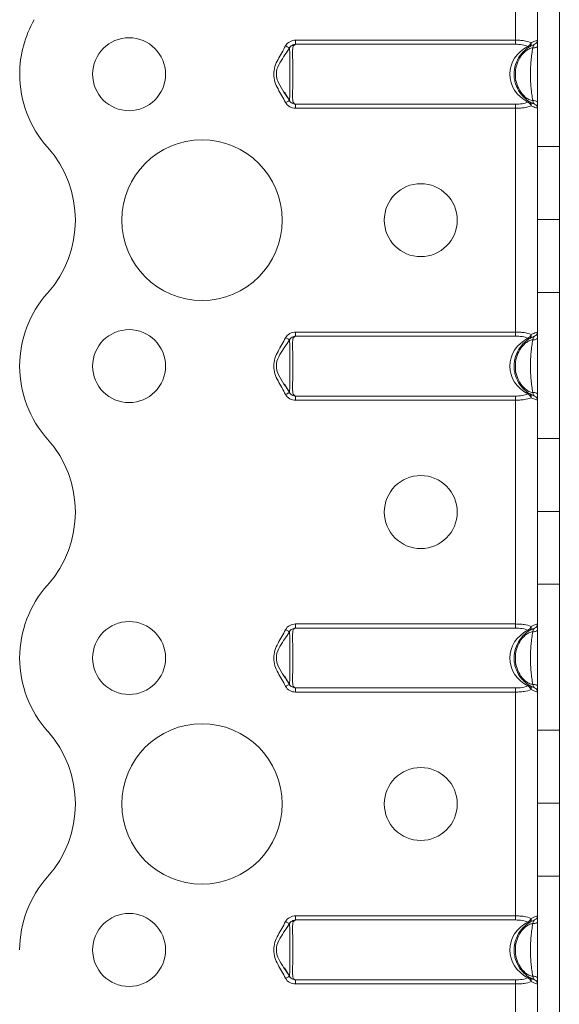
# Model space of a CAD drawing. Header units: millimetres. Extents: x 0 to 210, y 0 to 297.
# Tile 7 of 10: x 39 to 57, y 210 to 243. Entities that reach past the tile are written whole.
import ezdxf

# ---------------------------------------------------------------- set-up
doc = ezdxf.new("R2010")
doc.units = ezdxf.units.MM

msp = doc.modelspace()

# ---------------------------------------------------------------- linework, layer by layer
at = {"color": 7, "linetype": 'Continuous', "lineweight": 15}
for p, q in [((55.55, 250.204), (55.55, 242.62)), ((56.3, 243.979), (56.3, 238.979)), ((57.05, 238.979), (57.05, 243.979)), ((48.006, 242.62), (48.006, 242.48)), ((48.006, 242.62), (55.55, 242.62)), ((55.55, 242.62), (55.55, 242.48)), ((47.797, 242.355), (47.702, 242.196)), ((55.55, 242.48), (48.006, 242.48)), ((47.626, 240.838), (47.797, 240.552)), ((48.006, 240.428), (55.55, 240.428)), ((48.006, 240.428), (48.006, 240.288)), ((55.55, 240.288), (48.006, 240.288)), ((55.55, 240.428), (55.55, 240.288)), ((55.55, 240.288), (55.55, 232.62)), ((56.3, 238.979), (57.05, 238.979)), ((56.3, 236.479), (56.3, 238.979)), ((57.05, 238.979), (57.05, 236.479)), ((57.05, 236.479), (56.3, 236.479)), ((56.3, 236.478), (56.3, 236.479)), ((56.3, 236.478), (57.05, 236.478)), ((56.3, 233.979), (56.3, 236.478)), ((57.05, 236.478), (57.05, 236.479)), ((57.05, 236.478), (57.05, 233.979)), ((57.05, 233.979), (56.3, 233.979)), ((56.3, 233.979), (56.3, 228.979)), ((57.05, 228.979), (57.05, 233.979)), ((48.006, 232.62), (48.006, 232.48)), ((48.006, 232.62), (55.55, 232.62)), ((55.55, 232.48), (48.006, 232.48)), ((55.55, 232.62), (55.55, 232.48)), ((47.797, 232.355), (47.702, 232.196)), ((47.626, 230.838), (47.797, 230.552)), ((48.006, 230.428), (55.55, 230.428)), ((48.006, 230.428), (48.006, 230.288)), ((55.55, 230.428), (55.55, 230.288)), ((55.55, 230.288), (48.006, 230.288)), ((55.55, 230.288), (55.55, 222.62)), ((56.3, 228.979), (57.05, 228.979)), ((56.3, 226.479), (56.3, 228.979)), ((57.05, 228.979), (57.05, 226.479)), ((57.05, 226.479), (56.3, 226.479)), ((56.3, 226.478), (56.3, 226.479)), ((56.3, 226.478), (57.05, 226.478)), ((56.3, 223.979), (56.3, 226.478)), ((57.05, 226.478), (57.05, 226.479)), ((57.05, 226.478), (57.05, 223.979)), ((57.05, 223.979), (56.3, 223.979)), ((56.3, 223.979), (56.3, 218.979)), ((57.05, 218.979), (57.05, 223.979)), ((47.797, 222.355), (47.702, 222.196)), ((48.006, 222.62), (48.006, 222.48)), ((48.006, 222.62), (55.55, 222.62)), ((55.55, 222.48), (48.006, 222.48)), ((55.55, 222.62), (55.55, 222.48)), ((47.626, 220.838), (47.797, 220.552)), ((48.006, 220.428), (55.55, 220.428)), ((48.006, 220.428), (48.006, 220.288)), ((55.55, 220.288), (48.006, 220.288)), ((55.55, 220.428), (55.55, 220.288)), ((55.55, 220.288), (55.55, 212.62)), ((56.3, 218.979), (57.05, 218.979)), ((56.3, 216.479), (56.3, 218.979)), ((57.05, 218.979), (57.05, 216.479)), ((57.05, 216.479), (56.3, 216.479)), ((56.3, 216.478), (56.3, 216.479)), ((56.3, 216.478), (57.05, 216.478)), ((56.3, 213.979), (56.3, 216.478)), ((57.05, 216.478), (57.05, 216.479)), ((57.05, 216.478), (57.05, 213.979)), ((57.05, 213.979), (56.3, 213.979)), ((56.3, 213.979), (56.3, 208.978)), ((57.05, 208.978), (57.05, 213.979)), ((48.006, 212.62), (48.006, 212.48)), ((48.006, 212.62), (55.55, 212.62)), ((55.55, 212.62), (55.55, 212.48)), ((47.797, 212.355), (47.702, 212.196)), ((55.55, 212.48), (48.006, 212.48)), ((47.626, 210.838), (47.797, 210.552)), ((48.006, 210.428), (55.55, 210.428)), ((48.006, 210.428), (48.006, 210.288)), ((55.55, 210.288), (48.006, 210.288)), ((55.55, 210.428), (55.55, 210.288)), ((55.55, 210.288), (55.55, 180.954))]:
    msp.add_line(p, q, dxfattribs=at)
at = {"color": 7, "linetype": 'Continuous', "lineweight": 15, "flags": 128}
for points in [[(47.664, 242.424), (47.691, 242.41), (47.716, 242.397), (47.739, 242.385), (47.76, 242.375), (47.776, 242.366), (47.788, 242.36), (47.795, 242.356), (47.797, 242.355)], [(56.3, 242.424), (56.297, 242.41), (56.288, 242.397), (56.274, 242.385), (56.254, 242.375), (56.231, 242.366), (56.205, 242.36), (56.176, 242.356), (56.146, 242.355)], [(47.797, 240.552), (47.795, 240.551), (47.788, 240.547), (47.776, 240.541), (47.76, 240.533), (47.739, 240.522), (47.716, 240.51), (47.691, 240.497), (47.664, 240.484)], [(56.146, 240.552), (56.176, 240.551), (56.205, 240.547), (56.231, 240.541), (56.254, 240.533), (56.274, 240.522), (56.288, 240.51), (56.297, 240.497), (56.3, 240.484)], [(47.664, 232.424), (47.691, 232.41), (47.716, 232.397), (47.739, 232.385), (47.76, 232.375), (47.776, 232.366), (47.788, 232.36), (47.795, 232.356), (47.797, 232.355)], [(56.3, 232.424), (56.297, 232.41), (56.288, 232.397), (56.274, 232.385), (56.254, 232.375), (56.231, 232.366), (56.205, 232.36), (56.176, 232.356), (56.146, 232.355)], [(47.797, 230.552), (47.795, 230.551), (47.788, 230.547), (47.776, 230.541), (47.76, 230.533), (47.739, 230.522), (47.716, 230.51), (47.691, 230.497), (47.664, 230.484)], [(56.146, 230.552), (56.176, 230.551), (56.205, 230.547), (56.231, 230.541), (56.254, 230.533), (56.274, 230.522), (56.288, 230.51), (56.297, 230.497), (56.3, 230.484)], [(47.664, 222.424), (47.691, 222.41), (47.716, 222.397), (47.739, 222.385), (47.76, 222.375), (47.776, 222.366), (47.788, 222.36), (47.795, 222.356), (47.797, 222.355)], [(56.3, 222.424), (56.297, 222.41), (56.288, 222.397), (56.274, 222.385), (56.254, 222.375), (56.231, 222.366), (56.205, 222.36), (56.176, 222.356), (56.146, 222.355)], [(47.797, 220.552), (47.795, 220.551), (47.788, 220.547), (47.776, 220.541), (47.76, 220.533), (47.739, 220.522), (47.716, 220.51), (47.691, 220.497), (47.664, 220.484)], [(56.146, 220.552), (56.176, 220.551), (56.205, 220.547), (56.231, 220.541), (56.254, 220.533), (56.274, 220.522), (56.288, 220.51), (56.297, 220.497), (56.3, 220.484)], [(47.664, 212.424), (47.691, 212.41), (47.716, 212.397), (47.739, 212.385), (47.76, 212.375), (47.776, 212.366), (47.788, 212.36), (47.795, 212.356), (47.797, 212.355)], [(56.3, 212.424), (56.297, 212.41), (56.288, 212.397), (56.274, 212.385), (56.254, 212.375), (56.231, 212.366), (56.205, 212.36), (56.176, 212.356), (56.146, 212.355)], [(47.797, 210.552), (47.795, 210.551), (47.788, 210.547), (47.776, 210.541), (47.76, 210.533), (47.739, 210.522), (47.716, 210.51), (47.691, 210.497), (47.664, 210.484)], [(56.146, 210.552), (56.176, 210.551), (56.205, 210.547), (56.231, 210.541), (56.254, 210.533), (56.274, 210.522), (56.288, 210.51), (56.297, 210.497), (56.3, 210.484)]]:
    msp.add_lwpolyline(points, dxfattribs=at)
at = {"color": 7, "linetype": 'Continuous', "lineweight": 15}
for centre, radius in [((42.3, 241.454), 1.25), ((44.8, 236.454), 2.75), ((52.3, 236.454), 1.25), ((42.3, 231.454), 1.25), ((52.3, 226.454), 1.25), ((42.3, 221.454), 1.25), ((44.8, 216.454), 2.75), ((52.3, 216.454), 1.25), ((42.3, 211.454), 1.25)]:
    msp.add_circle(centre, radius, dxfattribs=at)
for centre, radius, start, end in [((42.3, 241.451), 3.75, 150.0736, 179.9591), ((55.881, 242.59), 0.206, 296.6919, 344.8242), ((55.979, 242.491), 0.11, 309.3542, 23.8111), ((56.15, 242.62), 0.15, 291.1002, 0), ((56.011, 242.48), 0.0829, 243.0822, 296.9178), ((42.3, 241.454), 3.75, 180, 221.8123), ((56.011, 240.428), 0.0829, 63.0786, 116.9214), ((55.881, 240.318), 0.206, 15.1741, 63.3114), ((55.979, 240.416), 0.11, 336.1869, 50.6486), ((56.15, 240.288), 0.15, 0, 68.8998), ((36.71, 236.454), 3.75, 318.1863, 41.8123), ((42.299, 231.454), 3.75, 138.1863, 180), ((55.881, 232.59), 0.206, 296.6886, 344.8259), ((55.979, 232.491), 0.11, 309.3514, 23.8131), ((56.15, 232.62), 0.15, 291.1002, 0), ((56.011, 232.48), 0.0829, 243.0786, 296.9214), ((42.299, 231.454), 3.75, 180, 221.8137), ((56.011, 230.428), 0.0829, 63.0693, 116.9307), ((55.881, 230.318), 0.206, 15.1741, 63.3114), ((55.979, 230.416), 0.11, 336.1869, 50.6486), ((56.15, 230.288), 0.15, 0, 68.8998), ((36.71, 226.454), 3.75, 318.1863, 41.8137), ((42.299, 221.454), 3.75, 138.1863, 180), ((55.881, 222.59), 0.206, 296.6886, 344.8259), ((56.011, 222.48), 0.0829, 243.0693, 296.9307), ((55.979, 222.491), 0.11, 309.3514, 23.8131), ((56.15, 222.62), 0.15, 291.1002, 0), ((42.299, 221.454), 3.75, 180, 221.8137), ((56.011, 220.428), 0.0829, 63.0693, 116.9307), ((55.881, 220.318), 0.206, 15.173, 63.3125), ((55.979, 220.416), 0.11, 336.1863, 50.6492), ((56.15, 220.288), 0.15, 0, 68.8998), ((36.71, 216.454), 3.75, 318.1863, 41.8137), ((42.299, 211.454), 3.75, 138.1863, 180), ((55.881, 212.59), 0.206, 296.6886, 344.8259), ((55.979, 212.491), 0.11, 309.3514, 23.8131), ((56.15, 212.62), 0.15, 291.1002, 0), ((56.011, 212.48), 0.0829, 243.0693, 296.9307), ((56.011, 210.428), 0.0829, 63.0739, 116.9261), ((55.881, 210.318), 0.206, 15.1741, 63.3114), ((55.979, 210.416), 0.11, 336.1869, 50.6486), ((56.15, 210.288), 0.15, 0, 68.8998)]:
    msp.add_arc(centre, radius, start, end, dxfattribs=at)
for centre in [(56.6, 241.454), (56.6, 231.454), (56.6, 221.454), (56.6, 211.454)]:
    msp.add_ellipse(centre, major_axis=(1.25, 0), ratio=0.88, start_param=2.095075, end_param=4.18811, dxfattribs=at)
for points, knots in [([(48.006, 242.62), (47.937, 242.62), (47.868, 242.602), (47.747, 242.536), (47.696, 242.486), (47.664, 242.424)], [0, 0, 0, 0, 0.5, 0.5, 1, 1, 1, 1]), ([(55.55, 242.62), (55.6, 242.62), (55.649, 242.618), (55.746, 242.612), (55.794, 242.607), (55.93, 242.588), (56.012, 242.567), (56.08, 242.536)], [0, 0, 0, 0, 0.25, 0.25, 0.5, 0.5, 1, 1, 1, 1]), ([(56.08, 242.536), (56.147, 242.567), (56.203, 242.588), (56.26, 242.607), (56.275, 242.612), (56.295, 242.618), (56.3, 242.62), (56.3, 242.62)], [0, 0, 0, 0, 0.5, 0.5, 0.75, 0.75, 1, 1, 1, 1]), ([(47.664, 240.484), (47.583, 240.641), (47.487, 240.791), (47.365, 241.027), (47.328, 241.107), (47.273, 241.276), (47.257, 241.366), (47.257, 241.544), (47.273, 241.631), (47.328, 241.8), (47.365, 241.881), (47.487, 242.116), (47.583, 242.266), (47.664, 242.424)], [0, 0, 0, 0, 0.25, 0.25, 0.375, 0.375, 0.5, 0.5, 0.625, 0.625, 0.75, 0.75, 1, 1, 1, 1]), ([(47.814, 242.367), (47.697, 242.2), (47.518, 241.944), (47.35, 241.621), (47.354, 241.479), (47.355, 241.446)], [0, 0, 0, 0, 0.594681, 0.907758, 1, 1, 1, 1]), ([(47.797, 242.355), (47.817, 242.393), (47.85, 242.423), (47.925, 242.463), (47.965, 242.475), (48.006, 242.48)], [0, 0, 0, 0, 0.5, 0.5, 1, 1, 1, 1]), ([(47.797, 240.552), (47.797, 240.55), (47.8, 240.567), (47.804, 240.613), (47.805, 240.641), (47.807, 240.735), (47.808, 240.812), (47.809, 240.978), (47.809, 241.069), (47.809, 241.259), (47.81, 241.356), (47.81, 241.553), (47.809, 241.649), (47.809, 241.838), (47.809, 241.929), (47.808, 242.095), (47.807, 242.172), (47.805, 242.267), (47.804, 242.295), (47.8, 242.34), (47.797, 242.357), (47.797, 242.355)], [0, 0, 0, 0, 0.0625, 0.0625, 0.125, 0.125, 0.25, 0.25, 0.375, 0.375, 0.5, 0.5, 0.625, 0.625, 0.75, 0.75, 0.875, 0.875, 0.9375, 0.9375, 1, 1, 1, 1]), ([(48.006, 242.48), (47.992, 242.471), (47.977, 242.462), (47.948, 242.441), (47.936, 242.43), (47.918, 242.39), (47.914, 242.359), (47.908, 242.291), (47.907, 242.254), (47.906, 242.173), (47.906, 242.129), (47.907, 241.992), (47.909, 241.892), (47.913, 241.678), (47.914, 241.568), (47.915, 241.343), (47.913, 241.232), (47.909, 241.018), (47.907, 240.916), (47.905, 240.733), (47.905, 240.651), (47.914, 240.549), (47.918, 240.518), (47.936, 240.478), (47.948, 240.466), (47.976, 240.446), (47.992, 240.436), (48.006, 240.428)], [0, 0, 0, 0, 0.03125, 0.03125, 0.0625, 0.0625, 0.125, 0.125, 0.1875, 0.1875, 0.25, 0.25, 0.375, 0.375, 0.5, 0.5, 0.625, 0.625, 0.75, 0.75, 0.875, 0.875, 0.9375, 0.9375, 0.96875, 0.96875, 1, 1, 1, 1]), ([(56.204, 240.428), (56.181, 240.436), (56.16, 240.445), (56.116, 240.465), (56.094, 240.477), (56.021, 240.516), (55.974, 240.547), (55.885, 240.615), (55.844, 240.653), (55.766, 240.733), (55.73, 240.777), (55.634, 240.915), (55.584, 241.017), (55.534, 241.176), (55.521, 241.23), (55.504, 241.34), (55.5, 241.397), (55.499, 241.565), (55.516, 241.676), (55.584, 241.89), (55.633, 241.99), (55.761, 242.175), (55.838, 242.256), (55.971, 242.358), (56.019, 242.39), (56.091, 242.43), (56.115, 242.441), (56.159, 242.462), (56.181, 242.471), (56.204, 242.48)], [0, 0, 0, 0, 0.03125, 0.03125, 0.0625, 0.0625, 0.125, 0.125, 0.1875, 0.1875, 0.25, 0.25, 0.375, 0.375, 0.4375, 0.4375, 0.5, 0.5, 0.625, 0.625, 0.75, 0.75, 0.875, 0.875, 0.9375, 0.9375, 0.96875, 0.96875, 1, 1, 1, 1]), ([(56.146, 242.355), (56.096, 242.357), (56.049, 242.34), (55.961, 242.295), (55.921, 242.267), (55.809, 242.172), (55.745, 242.095), (55.644, 241.928), (55.606, 241.838), (55.555, 241.648), (55.542, 241.552), (55.542, 241.356), (55.555, 241.259), (55.605, 241.071), (55.644, 240.979), (55.745, 240.813), (55.808, 240.736), (55.921, 240.641), (55.961, 240.612), (56.048, 240.568), (56.096, 240.55), (56.146, 240.552)], [0, 0, 0, 0, 0.0625, 0.0625, 0.125, 0.125, 0.25, 0.25, 0.375, 0.375, 0.5, 0.5, 0.625, 0.625, 0.75, 0.75, 0.875, 0.875, 0.9375, 0.9375, 1, 1, 1, 1]), ([(55.974, 242.406), (55.918, 242.434), (55.851, 242.452), (55.706, 242.475), (55.628, 242.48), (55.55, 242.48)], [0, 0, 0, 0, 0.5, 0.5, 1, 1, 1, 1]), ([(56.146, 240.552), (56.129, 240.626), (56.117, 240.697), (56.097, 240.839), (56.089, 240.91), (56.076, 241.055), (56.07, 241.129), (56.062, 241.286), (56.059, 241.37), (56.059, 241.54), (56.062, 241.623), (56.071, 241.779), (56.076, 241.853), (56.089, 241.998), (56.097, 242.069), (56.117, 242.211), (56.13, 242.282), (56.146, 242.355)], [0, 0, 0, 0, 0.125, 0.125, 0.25, 0.25, 0.375, 0.375, 0.5, 0.5, 0.625, 0.625, 0.75, 0.75, 0.875, 0.875, 1, 1, 1, 1]), ([(56.204, 242.48), (56.192, 242.475), (56.178, 242.463), (56.159, 242.424), (56.154, 242.394), (56.146, 242.355)], [0, 0, 0, 0, 0.5, 0.5, 1, 1, 1, 1]), ([(47.355, 241.446), (47.354, 241.424), (47.35, 241.323), (47.488, 240.996), (47.673, 240.737), (47.814, 240.54)], [0, 0, 0, 0, 0.065526, 0.291291, 1, 1, 1, 1]), ([(48.006, 240.428), (47.965, 240.432), (47.925, 240.445), (47.85, 240.484), (47.817, 240.514), (47.797, 240.552)], [0, 0, 0, 0, 0.5, 0.5, 1, 1, 1, 1]), ([(56.146, 240.552), (56.154, 240.514), (56.159, 240.484), (56.178, 240.444), (56.192, 240.432), (56.204, 240.428)], [0, 0, 0, 0, 0.5, 0.5, 1, 1, 1, 1]), ([(47.664, 240.484), (47.696, 240.421), (47.747, 240.371), (47.868, 240.305), (47.937, 240.288), (48.006, 240.288)], [0, 0, 0, 0, 0.5, 0.5, 1, 1, 1, 1]), ([(55.55, 240.428), (55.628, 240.428), (55.706, 240.432), (55.851, 240.455), (55.918, 240.473), (55.974, 240.502)], [0, 0, 0, 0, 0.5, 0.5, 1, 1, 1, 1]), ([(56.08, 240.372), (56.012, 240.34), (55.93, 240.32), (55.794, 240.3), (55.746, 240.295), (55.649, 240.289), (55.6, 240.288), (55.55, 240.288)], [0, 0, 0, 0, 0.5, 0.5, 0.75, 0.75, 1, 1, 1, 1]), ([(56.3, 240.288), (56.3, 240.288), (56.295, 240.289), (56.275, 240.295), (56.26, 240.3), (56.203, 240.32), (56.147, 240.34), (56.08, 240.372)], [0, 0, 0, 0, 0.25, 0.25, 0.5, 0.5, 1, 1, 1, 1]), ([(47.664, 230.484), (47.583, 230.641), (47.487, 230.791), (47.365, 231.027), (47.328, 231.107), (47.273, 231.276), (47.257, 231.366), (47.257, 231.544), (47.273, 231.631), (47.328, 231.8), (47.365, 231.881), (47.487, 232.116), (47.583, 232.266), (47.664, 232.424)], [0, 0, 0, 0, 0.25, 0.25, 0.375, 0.375, 0.5, 0.5, 0.625, 0.625, 0.75, 0.75, 1, 1, 1, 1]), ([(48.006, 232.62), (47.937, 232.62), (47.868, 232.602), (47.747, 232.536), (47.696, 232.486), (47.664, 232.424)], [0, 0, 0, 0, 0.5, 0.5, 1, 1, 1, 1]), ([(47.797, 232.355), (47.817, 232.393), (47.85, 232.423), (47.925, 232.463), (47.965, 232.475), (48.006, 232.48)], [0, 0, 0, 0, 0.5, 0.5, 1, 1, 1, 1]), ([(48.006, 232.48), (47.992, 232.471), (47.977, 232.462), (47.948, 232.441), (47.936, 232.43), (47.918, 232.39), (47.914, 232.359), (47.908, 232.291), (47.907, 232.254), (47.906, 232.173), (47.906, 232.129), (47.907, 231.992), (47.909, 231.892), (47.913, 231.678), (47.914, 231.568), (47.915, 231.343), (47.913, 231.232), (47.909, 231.018), (47.907, 230.916), (47.905, 230.733), (47.905, 230.651), (47.914, 230.549), (47.918, 230.518), (47.936, 230.478), (47.948, 230.466), (47.976, 230.446), (47.992, 230.436), (48.006, 230.428)], [0, 0, 0, 0, 0.03125, 0.03125, 0.0625, 0.0625, 0.125, 0.125, 0.1875, 0.1875, 0.25, 0.25, 0.375, 0.375, 0.5, 0.5, 0.625, 0.625, 0.75, 0.75, 0.875, 0.875, 0.9375, 0.9375, 0.96875, 0.96875, 1, 1, 1, 1]), ([(56.204, 230.428), (56.181, 230.436), (56.16, 230.445), (56.116, 230.465), (56.094, 230.477), (56.021, 230.516), (55.974, 230.547), (55.885, 230.615), (55.844, 230.653), (55.766, 230.733), (55.73, 230.777), (55.634, 230.915), (55.584, 231.017), (55.534, 231.176), (55.521, 231.23), (55.504, 231.34), (55.5, 231.397), (55.499, 231.565), (55.516, 231.676), (55.584, 231.89), (55.633, 231.99), (55.761, 232.175), (55.838, 232.256), (55.971, 232.358), (56.019, 232.39), (56.091, 232.43), (56.115, 232.441), (56.159, 232.462), (56.181, 232.471), (56.204, 232.48)], [0, 0, 0, 0, 0.03125, 0.03125, 0.0625, 0.0625, 0.125, 0.125, 0.1875, 0.1875, 0.25, 0.25, 0.375, 0.375, 0.4375, 0.4375, 0.5, 0.5, 0.625, 0.625, 0.75, 0.75, 0.875, 0.875, 0.9375, 0.9375, 0.96875, 0.96875, 1, 1, 1, 1]), ([(55.55, 232.62), (55.6, 232.62), (55.649, 232.618), (55.746, 232.612), (55.794, 232.607), (55.93, 232.588), (56.012, 232.567), (56.08, 232.536)], [0, 0, 0, 0, 0.25, 0.25, 0.5, 0.5, 1, 1, 1, 1]), ([(55.974, 232.406), (55.918, 232.434), (55.851, 232.452), (55.706, 232.475), (55.628, 232.48), (55.55, 232.48)], [0, 0, 0, 0, 0.5, 0.5, 1, 1, 1, 1]), ([(56.08, 232.536), (56.147, 232.567), (56.203, 232.588), (56.26, 232.607), (56.275, 232.612), (56.295, 232.618), (56.3, 232.62), (56.3, 232.62)], [0, 0, 0, 0, 0.5, 0.5, 0.75, 0.75, 1, 1, 1, 1]), ([(56.204, 232.48), (56.192, 232.475), (56.178, 232.463), (56.159, 232.424), (56.154, 232.394), (56.146, 232.355)], [0, 0, 0, 0, 0.5, 0.5, 1, 1, 1, 1]), ([(47.814, 232.367), (47.697, 232.2), (47.518, 231.944), (47.35, 231.621), (47.354, 231.479), (47.355, 231.446)], [0, 0, 0, 0, 0.594679, 0.907754, 1, 1, 1, 1]), ([(47.797, 230.552), (47.797, 230.55), (47.8, 230.567), (47.804, 230.613), (47.805, 230.641), (47.807, 230.735), (47.808, 230.812), (47.809, 230.978), (47.809, 231.069), (47.809, 231.259), (47.81, 231.356), (47.81, 231.553), (47.809, 231.649), (47.809, 231.838), (47.809, 231.929), (47.808, 232.095), (47.807, 232.172), (47.805, 232.267), (47.804, 232.295), (47.8, 232.34), (47.797, 232.357), (47.797, 232.355)], [0, 0, 0, 0, 0.0625, 0.0625, 0.125, 0.125, 0.25, 0.25, 0.375, 0.375, 0.5, 0.5, 0.625, 0.625, 0.75, 0.75, 0.875, 0.875, 0.9375, 0.9375, 1, 1, 1, 1]), ([(56.146, 232.355), (56.096, 232.357), (56.049, 232.34), (55.961, 232.295), (55.921, 232.267), (55.809, 232.172), (55.745, 232.095), (55.644, 231.928), (55.606, 231.838), (55.555, 231.648), (55.542, 231.552), (55.542, 231.356), (55.555, 231.259), (55.605, 231.071), (55.644, 230.979), (55.745, 230.813), (55.808, 230.736), (55.921, 230.641), (55.961, 230.612), (56.048, 230.568), (56.096, 230.55), (56.146, 230.552)], [0, 0, 0, 0, 0.0625, 0.0625, 0.125, 0.125, 0.25, 0.25, 0.375, 0.375, 0.5, 0.5, 0.625, 0.625, 0.75, 0.75, 0.875, 0.875, 0.9375, 0.9375, 1, 1, 1, 1]), ([(56.146, 230.552), (56.129, 230.626), (56.117, 230.697), (56.097, 230.839), (56.089, 230.91), (56.076, 231.055), (56.07, 231.129), (56.062, 231.286), (56.059, 231.37), (56.059, 231.54), (56.062, 231.623), (56.071, 231.779), (56.076, 231.853), (56.089, 231.998), (56.097, 232.069), (56.117, 232.211), (56.13, 232.282), (56.146, 232.355)], [0, 0, 0, 0, 0.125, 0.125, 0.25, 0.25, 0.375, 0.375, 0.5, 0.5, 0.625, 0.625, 0.75, 0.75, 0.875, 0.875, 1, 1, 1, 1]), ([(47.355, 231.446), (47.354, 231.424), (47.35, 231.323), (47.488, 230.996), (47.673, 230.737), (47.814, 230.54)], [0, 0, 0, 0, 0.065526, 0.291288, 1, 1, 1, 1]), ([(47.664, 230.484), (47.696, 230.421), (47.747, 230.371), (47.868, 230.305), (47.937, 230.288), (48.006, 230.288)], [0, 0, 0, 0, 0.5, 0.5, 1, 1, 1, 1]), ([(48.006, 230.428), (47.965, 230.432), (47.925, 230.445), (47.85, 230.484), (47.817, 230.514), (47.797, 230.552)], [0, 0, 0, 0, 0.5, 0.5, 1, 1, 1, 1]), ([(55.55, 230.428), (55.628, 230.428), (55.706, 230.432), (55.851, 230.455), (55.918, 230.473), (55.974, 230.502)], [0, 0, 0, 0, 0.5, 0.5, 1, 1, 1, 1]), ([(56.146, 230.552), (56.154, 230.514), (56.159, 230.484), (56.178, 230.444), (56.192, 230.432), (56.204, 230.428)], [0, 0, 0, 0, 0.5, 0.5, 1, 1, 1, 1]), ([(56.08, 230.372), (56.012, 230.34), (55.93, 230.32), (55.794, 230.3), (55.746, 230.295), (55.649, 230.289), (55.6, 230.288), (55.55, 230.288)], [0, 0, 0, 0, 0.5, 0.5, 0.75, 0.75, 1, 1, 1, 1]), ([(56.3, 230.288), (56.3, 230.288), (56.295, 230.289), (56.275, 230.295), (56.26, 230.3), (56.203, 230.32), (56.147, 230.34), (56.08, 230.372)], [0, 0, 0, 0, 0.25, 0.25, 0.5, 0.5, 1, 1, 1, 1]), ([(47.664, 220.484), (47.583, 220.641), (47.487, 220.791), (47.365, 221.027), (47.328, 221.107), (47.273, 221.276), (47.257, 221.366), (47.257, 221.544), (47.273, 221.631), (47.328, 221.8), (47.365, 221.881), (47.487, 222.116), (47.583, 222.266), (47.664, 222.424)], [0, 0, 0, 0, 0.25, 0.25, 0.375, 0.375, 0.5, 0.5, 0.625, 0.625, 0.75, 0.75, 1, 1, 1, 1]), ([(47.814, 222.367), (47.697, 222.2), (47.518, 221.944), (47.35, 221.621), (47.354, 221.479), (47.355, 221.446)], [0, 0, 0, 0, 0.594682, 0.907758, 1, 1, 1, 1]), ([(48.006, 222.62), (47.937, 222.62), (47.868, 222.602), (47.747, 222.536), (47.696, 222.486), (47.664, 222.424)], [0, 0, 0, 0, 0.5, 0.5, 1, 1, 1, 1]), ([(47.797, 222.355), (47.817, 222.393), (47.85, 222.423), (47.925, 222.463), (47.965, 222.475), (48.006, 222.48)], [0, 0, 0, 0, 0.5, 0.5, 1, 1, 1, 1]), ([(47.797, 220.552), (47.797, 220.55), (47.8, 220.567), (47.804, 220.613), (47.805, 220.641), (47.807, 220.735), (47.808, 220.812), (47.809, 220.978), (47.809, 221.069), (47.809, 221.259), (47.81, 221.356), (47.81, 221.553), (47.809, 221.649), (47.809, 221.838), (47.809, 221.929), (47.808, 222.095), (47.807, 222.172), (47.805, 222.267), (47.804, 222.295), (47.8, 222.34), (47.797, 222.357), (47.797, 222.355)], [0, 0, 0, 0, 0.0625, 0.0625, 0.125, 0.125, 0.25, 0.25, 0.375, 0.375, 0.5, 0.5, 0.625, 0.625, 0.75, 0.75, 0.875, 0.875, 0.9375, 0.9375, 1, 1, 1, 1]), ([(48.006, 222.48), (47.992, 222.471), (47.977, 222.462), (47.948, 222.441), (47.936, 222.43), (47.918, 222.39), (47.914, 222.359), (47.908, 222.291), (47.907, 222.254), (47.906, 222.173), (47.906, 222.129), (47.907, 221.992), (47.909, 221.892), (47.913, 221.678), (47.914, 221.568), (47.915, 221.343), (47.913, 221.232), (47.909, 221.018), (47.907, 220.916), (47.905, 220.733), (47.905, 220.651), (47.914, 220.549), (47.918, 220.518), (47.936, 220.478), (47.948, 220.466), (47.976, 220.446), (47.992, 220.436), (48.006, 220.428)], [0, 0, 0, 0, 0.03125, 0.03125, 0.0625, 0.0625, 0.125, 0.125, 0.1875, 0.1875, 0.25, 0.25, 0.375, 0.375, 0.5, 0.5, 0.625, 0.625, 0.75, 0.75, 0.875, 0.875, 0.9375, 0.9375, 0.96875, 0.96875, 1, 1, 1, 1]), ([(56.204, 220.428), (56.181, 220.436), (56.16, 220.445), (56.116, 220.465), (56.094, 220.477), (56.021, 220.516), (55.974, 220.547), (55.885, 220.615), (55.844, 220.653), (55.766, 220.733), (55.73, 220.777), (55.634, 220.915), (55.584, 221.017), (55.534, 221.176), (55.521, 221.23), (55.504, 221.34), (55.5, 221.397), (55.499, 221.565), (55.516, 221.676), (55.584, 221.89), (55.633, 221.99), (55.761, 222.175), (55.838, 222.256), (55.971, 222.358), (56.019, 222.39), (56.091, 222.43), (56.115, 222.441), (56.159, 222.462), (56.181, 222.471), (56.204, 222.48)], [0, 0, 0, 0, 0.03125, 0.03125, 0.0625, 0.0625, 0.125, 0.125, 0.1875, 0.1875, 0.25, 0.25, 0.375, 0.375, 0.4375, 0.4375, 0.5, 0.5, 0.625, 0.625, 0.75, 0.75, 0.875, 0.875, 0.9375, 0.9375, 0.96875, 0.96875, 1, 1, 1, 1]), ([(56.146, 222.355), (56.096, 222.357), (56.049, 222.34), (55.961, 222.295), (55.921, 222.267), (55.809, 222.172), (55.745, 222.095), (55.644, 221.928), (55.606, 221.838), (55.555, 221.648), (55.542, 221.552), (55.542, 221.356), (55.555, 221.259), (55.605, 221.071), (55.644, 220.979), (55.745, 220.813), (55.808, 220.736), (55.921, 220.641), (55.961, 220.612), (56.048, 220.568), (56.096, 220.55), (56.146, 220.552)], [0, 0, 0, 0, 0.0625, 0.0625, 0.125, 0.125, 0.25, 0.25, 0.375, 0.375, 0.5, 0.5, 0.625, 0.625, 0.75, 0.75, 0.875, 0.875, 0.9375, 0.9375, 1, 1, 1, 1]), ([(55.55, 222.62), (55.6, 222.62), (55.649, 222.618), (55.746, 222.612), (55.794, 222.607), (55.93, 222.588), (56.012, 222.567), (56.08, 222.536)], [0, 0, 0, 0, 0.25, 0.25, 0.5, 0.5, 1, 1, 1, 1]), ([(55.974, 222.406), (55.918, 222.434), (55.851, 222.452), (55.706, 222.475), (55.628, 222.48), (55.55, 222.48)], [0, 0, 0, 0, 0.5, 0.5, 1, 1, 1, 1]), ([(56.146, 220.552), (56.129, 220.626), (56.117, 220.697), (56.097, 220.839), (56.089, 220.91), (56.076, 221.055), (56.07, 221.129), (56.062, 221.286), (56.059, 221.37), (56.059, 221.54), (56.062, 221.623), (56.071, 221.779), (56.076, 221.853), (56.089, 221.998), (56.097, 222.069), (56.117, 222.211), (56.13, 222.282), (56.146, 222.355)], [0, 0, 0, 0, 0.125, 0.125, 0.25, 0.25, 0.375, 0.375, 0.5, 0.5, 0.625, 0.625, 0.75, 0.75, 0.875, 0.875, 1, 1, 1, 1]), ([(56.08, 222.536), (56.147, 222.567), (56.203, 222.588), (56.26, 222.607), (56.275, 222.612), (56.295, 222.618), (56.3, 222.62), (56.3, 222.62)], [0, 0, 0, 0, 0.5, 0.5, 0.75, 0.75, 1, 1, 1, 1]), ([(56.204, 222.48), (56.192, 222.475), (56.178, 222.463), (56.159, 222.424), (56.154, 222.394), (56.146, 222.355)], [0, 0, 0, 0, 0.5, 0.5, 1, 1, 1, 1]), ([(47.355, 221.446), (47.354, 221.424), (47.35, 221.323), (47.488, 220.996), (47.673, 220.737), (47.814, 220.54)], [0, 0, 0, 0, 0.065526, 0.291291, 1, 1, 1, 1]), ([(47.664, 220.484), (47.696, 220.421), (47.747, 220.371), (47.868, 220.305), (47.937, 220.288), (48.006, 220.288)], [0, 0, 0, 0, 0.5, 0.5, 1, 1, 1, 1]), ([(48.006, 220.428), (47.965, 220.432), (47.925, 220.445), (47.85, 220.484), (47.817, 220.514), (47.797, 220.552)], [0, 0, 0, 0, 0.5, 0.5, 1, 1, 1, 1]), ([(55.55, 220.428), (55.628, 220.428), (55.706, 220.432), (55.851, 220.455), (55.918, 220.473), (55.974, 220.502)], [0, 0, 0, 0, 0.5, 0.5, 1, 1, 1, 1]), ([(56.08, 220.372), (56.012, 220.34), (55.93, 220.32), (55.794, 220.3), (55.746, 220.295), (55.649, 220.289), (55.6, 220.288), (55.55, 220.288)], [0, 0, 0, 0, 0.5, 0.5, 0.75, 0.75, 1, 1, 1, 1]), ([(56.3, 220.288), (56.3, 220.288), (56.295, 220.289), (56.275, 220.295), (56.26, 220.3), (56.203, 220.32), (56.147, 220.34), (56.08, 220.372)], [0, 0, 0, 0, 0.25, 0.25, 0.5, 0.5, 1, 1, 1, 1]), ([(56.146, 220.552), (56.154, 220.514), (56.159, 220.484), (56.178, 220.444), (56.192, 220.432), (56.204, 220.428)], [0, 0, 0, 0, 0.5, 0.5, 1, 1, 1, 1]), ([(48.006, 212.62), (47.937, 212.62), (47.868, 212.602), (47.747, 212.536), (47.696, 212.486), (47.664, 212.424)], [0, 0, 0, 0, 0.5, 0.5, 1, 1, 1, 1]), ([(55.55, 212.62), (55.6, 212.62), (55.649, 212.618), (55.746, 212.612), (55.794, 212.607), (55.93, 212.588), (56.012, 212.567), (56.08, 212.536)], [0, 0, 0, 0, 0.25, 0.25, 0.5, 0.5, 1, 1, 1, 1]), ([(56.08, 212.536), (56.147, 212.567), (56.203, 212.588), (56.26, 212.607), (56.275, 212.612), (56.295, 212.618), (56.3, 212.62), (56.3, 212.62)], [0, 0, 0, 0, 0.5, 0.5, 0.75, 0.75, 1, 1, 1, 1]), ([(47.664, 210.484), (47.583, 210.641), (47.487, 210.791), (47.365, 211.027), (47.328, 211.107), (47.273, 211.276), (47.257, 211.366), (47.257, 211.544), (47.273, 211.631), (47.328, 211.8), (47.365, 211.881), (47.487, 212.116), (47.583, 212.266), (47.664, 212.424)], [0, 0, 0, 0, 0.25, 0.25, 0.375, 0.375, 0.5, 0.5, 0.625, 0.625, 0.75, 0.75, 1, 1, 1, 1]), ([(47.814, 212.367), (47.697, 212.2), (47.518, 211.944), (47.35, 211.621), (47.354, 211.479), (47.355, 211.446)], [0, 0, 0, 0, 0.594679, 0.907758, 1, 1, 1, 1]), ([(47.797, 212.355), (47.817, 212.393), (47.85, 212.423), (47.925, 212.463), (47.965, 212.475), (48.006, 212.48)], [0, 0, 0, 0, 0.5, 0.5, 1, 1, 1, 1]), ([(47.797, 210.552), (47.797, 210.55), (47.8, 210.567), (47.804, 210.613), (47.805, 210.641), (47.807, 210.735), (47.808, 210.812), (47.809, 210.978), (47.809, 211.069), (47.809, 211.259), (47.81, 211.356), (47.81, 211.553), (47.809, 211.649), (47.809, 211.838), (47.809, 211.929), (47.808, 212.095), (47.807, 212.172), (47.805, 212.267), (47.804, 212.295), (47.8, 212.34), (47.797, 212.357), (47.797, 212.355)], [0, 0, 0, 0, 0.0625, 0.0625, 0.125, 0.125, 0.25, 0.25, 0.375, 0.375, 0.5, 0.5, 0.625, 0.625, 0.75, 0.75, 0.875, 0.875, 0.9375, 0.9375, 1, 1, 1, 1]), ([(48.006, 212.48), (47.992, 212.471), (47.977, 212.462), (47.948, 212.441), (47.936, 212.43), (47.918, 212.39), (47.914, 212.359), (47.908, 212.291), (47.907, 212.254), (47.906, 212.173), (47.906, 212.129), (47.907, 211.992), (47.909, 211.892), (47.913, 211.678), (47.914, 211.568), (47.915, 211.343), (47.913, 211.232), (47.909, 211.018), (47.907, 210.916), (47.905, 210.733), (47.905, 210.651), (47.914, 210.549), (47.918, 210.518), (47.936, 210.478), (47.948, 210.466), (47.976, 210.446), (47.992, 210.436), (48.006, 210.428)], [0, 0, 0, 0, 0.03125, 0.03125, 0.0625, 0.0625, 0.125, 0.125, 0.1875, 0.1875, 0.25, 0.25, 0.375, 0.375, 0.5, 0.5, 0.625, 0.625, 0.75, 0.75, 0.875, 0.875, 0.9375, 0.9375, 0.96875, 0.96875, 1, 1, 1, 1]), ([(56.204, 210.428), (56.181, 210.436), (56.16, 210.445), (56.116, 210.465), (56.094, 210.477), (56.021, 210.516), (55.974, 210.547), (55.885, 210.615), (55.844, 210.653), (55.766, 210.733), (55.73, 210.777), (55.634, 210.915), (55.584, 211.017), (55.534, 211.176), (55.521, 211.23), (55.504, 211.34), (55.5, 211.397), (55.499, 211.565), (55.516, 211.676), (55.584, 211.89), (55.633, 211.99), (55.761, 212.175), (55.838, 212.256), (55.971, 212.358), (56.019, 212.39), (56.091, 212.43), (56.115, 212.441), (56.159, 212.462), (56.181, 212.471), (56.204, 212.48)], [0, 0, 0, 0, 0.03125, 0.03125, 0.0625, 0.0625, 0.125, 0.125, 0.1875, 0.1875, 0.25, 0.25, 0.375, 0.375, 0.4375, 0.4375, 0.5, 0.5, 0.625, 0.625, 0.75, 0.75, 0.875, 0.875, 0.9375, 0.9375, 0.96875, 0.96875, 1, 1, 1, 1]), ([(56.146, 212.355), (56.096, 212.357), (56.049, 212.34), (55.961, 212.295), (55.921, 212.267), (55.809, 212.172), (55.745, 212.095), (55.644, 211.928), (55.606, 211.838), (55.555, 211.648), (55.542, 211.552), (55.542, 211.356), (55.555, 211.259), (55.605, 211.071), (55.644, 210.979), (55.745, 210.813), (55.808, 210.736), (55.921, 210.641), (55.961, 210.612), (56.048, 210.568), (56.096, 210.55), (56.146, 210.552)], [0, 0, 0, 0, 0.0625, 0.0625, 0.125, 0.125, 0.25, 0.25, 0.375, 0.375, 0.5, 0.5, 0.625, 0.625, 0.75, 0.75, 0.875, 0.875, 0.9375, 0.9375, 1, 1, 1, 1]), ([(55.974, 212.406), (55.918, 212.434), (55.851, 212.452), (55.706, 212.475), (55.628, 212.48), (55.55, 212.48)], [0, 0, 0, 0, 0.5, 0.5, 1, 1, 1, 1]), ([(56.146, 210.552), (56.129, 210.626), (56.117, 210.697), (56.097, 210.839), (56.089, 210.91), (56.076, 211.055), (56.07, 211.129), (56.062, 211.286), (56.059, 211.37), (56.059, 211.54), (56.062, 211.623), (56.071, 211.779), (56.076, 211.853), (56.089, 211.998), (56.097, 212.069), (56.117, 212.211), (56.13, 212.282), (56.146, 212.355)], [0, 0, 0, 0, 0.125, 0.125, 0.25, 0.25, 0.375, 0.375, 0.5, 0.5, 0.625, 0.625, 0.75, 0.75, 0.875, 0.875, 1, 1, 1, 1]), ([(56.204, 212.48), (56.192, 212.475), (56.178, 212.463), (56.159, 212.424), (56.154, 212.394), (56.146, 212.355)], [0, 0, 0, 0, 0.5, 0.5, 1, 1, 1, 1]), ([(47.355, 211.446), (47.354, 211.424), (47.35, 211.323), (47.488, 210.996), (47.673, 210.737), (47.814, 210.54)], [0, 0, 0, 0, 0.065526, 0.291288, 1, 1, 1, 1]), ([(47.664, 210.484), (47.696, 210.421), (47.747, 210.371), (47.868, 210.305), (47.937, 210.288), (48.006, 210.288)], [0, 0, 0, 0, 0.5, 0.5, 1, 1, 1, 1]), ([(48.006, 210.428), (47.965, 210.432), (47.925, 210.445), (47.85, 210.484), (47.817, 210.514), (47.797, 210.552)], [0, 0, 0, 0, 0.5, 0.5, 1, 1, 1, 1]), ([(55.55, 210.428), (55.628, 210.428), (55.706, 210.432), (55.851, 210.455), (55.918, 210.473), (55.974, 210.502)], [0, 0, 0, 0, 0.5, 0.5, 1, 1, 1, 1]), ([(56.146, 210.552), (56.154, 210.514), (56.159, 210.484), (56.178, 210.444), (56.192, 210.432), (56.204, 210.428)], [0, 0, 0, 0, 0.5, 0.5, 1, 1, 1, 1]), ([(56.08, 210.372), (56.012, 210.34), (55.93, 210.32), (55.794, 210.3), (55.746, 210.295), (55.649, 210.289), (55.6, 210.288), (55.55, 210.288)], [0, 0, 0, 0, 0.5, 0.5, 0.75, 0.75, 1, 1, 1, 1]), ([(56.3, 210.288), (56.3, 210.288), (56.295, 210.289), (56.275, 210.295), (56.26, 210.3), (56.203, 210.32), (56.147, 210.34), (56.08, 210.372)], [0, 0, 0, 0, 0.25, 0.25, 0.5, 0.5, 1, 1, 1, 1])]:
    msp.add_open_spline(points, degree=3, knots=knots, dxfattribs=at)

doc.saveas('drawing.dxf')
